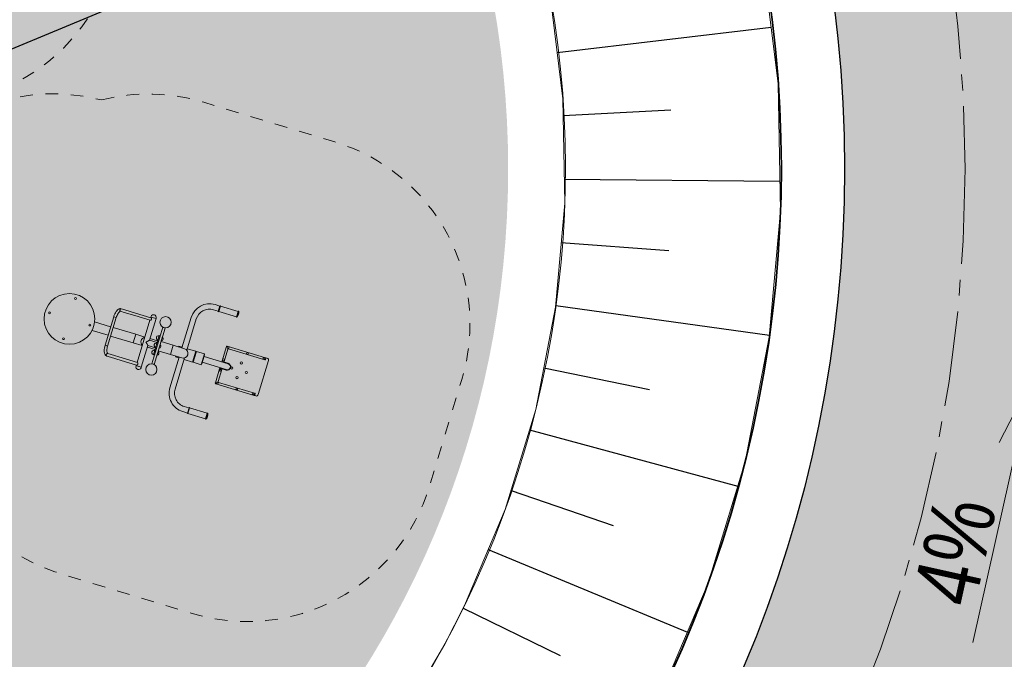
# Model space of a CAD drawing. Header units: metres. Extents: x 0 to 5465380, y 0 to 5925815.
# Tile 68 of 141: x 5463926 to 5463934, y 5925586 to 5925591. Entities that reach past the tile are written whole.
import ezdxf

# ---------------------------------------------------------------- set-up
doc = ezdxf.new("R2010")
doc.units = ezdxf.units.M
doc.linetypes.add('CENTER2', pattern=[1.125, 0.75, -0.125, 0.125, -0.125])
doc.linetypes.add('Dashed', pattern=[0.2, 0.1, -0.1])
for name, color, linetype, lineweight in [('$DR - obrzeże 8x30', 34, 'Continuous', 30), ('$DR - osie ścieżek', 7, 'CENTER2', 15), ('$DR - spadki nawierzchni', 250, 'Continuous', 0), ('$DR - wyp. chodnik', 44, 'Continuous', 5), ('$DR - zał. arch.', 7, 'Continuous', 13), ('0_Nr_Pióra__237', 53, 'Continuous', 50), ('strefa_simba_Nr_Pióra__141', 7, 'Continuous', 0), ('urzadzenie_simba_Nr_Pióra__141', 7, 'Continuous', 0)]:
    doc.layers.add(name, color=color, linetype=linetype, lineweight=lineweight)
for name, color, linetype in [('$DR - rzędne', 1, 'Continuous'), ('$DR - wymiary', 7, 'Continuous'), ('AecObjExplode_rys 1_Vport_D5A', 7, 'Continuous'), ('AecObjExplode_rys 3_Vport_DDD', 7, 'Continuous'), ('AecObjExplode_rys 4_Vport_E22', 7, 'Continuous'), ('C-DROGI-KORYTARZE', 7, 'Continuous'), ('C-DZIALKI', 5, 'Continuous')]:
    doc.layers.add(name, color=color, linetype=linetype)
doc.styles.add('ARIAL 2', font='ARIALN.TTF')
doc.dimstyles.new('LINIOWY', dxfattribs={"dimtxt": 0.7, "dimasz": 0.3, "dimexe": 0.3, "dimexo": 0, "dimgap": 0.2, "dimtad": 1, "dimzin": 9, "dimdsep": 46, "dimtxsty": 'ARIAL 2', "dimblk": 'OBLIQUE', "dimcen": 0, "dimdle": 0.2, "dimclrd": 7, "dimclre": 7, "dimclrt": 1, "dimadec": 0, "dimazin": 0, "dimtfac": 1, "dimtofl": 0, "dimtmove": 1, "dimatfit": 3, "dimldrblk": 'OBLIQUE', "dimfxl": 0.3, "dimfxlon": 1, "dimtolj": 1, "dimtzin": 1, "dimarcsym": 0})

# ---------------------------------------------------------------- blocks, each defined once
blk = doc.blocks.new('świetlica_bezrzecze_PB_PZT oczyszczony')
at = {"layer": '0_Nr_Pióra__237', "linetype": 'Continuous'}
blk.add_hatch(color=256, dxfattribs=at).paths.add_polyline_path([(5463915.3526, 5925589.9682, 1), (5463930.1526, 5925589.9682, 1)], flags=0)
at = {"layer": 'strefa_simba_Nr_Pióra__141', "linetype": 'Dashed', "flags": 128}
for points in [[(5463927.7398, 5925592.9171, -0.108323), (5463927.535, 5925592.3082), (5463926.8762, 5925591.2098, -0.414214), (5463924.8183, 5925590.6949), (5463924.2033, 5925591.0638, -0.414214), (5463923.6885, 5925593.1217), (5463924.3472, 5925594.2201, -0.108323), (5463924.788, 5925594.6875)], [(5463925.951, 5925587.2108, -0.403195), (5463925.004, 5925589.0637), (5463925.1344, 5925589.4944, -0.403195), (5463926.9503, 5925590.5107)], [(5463926.9503, 5925590.5107, -0.136693), (5463927.7552, 5925590.4927), (5463928.7864, 5925590.1804, -0.414214), (5463929.7873, 5925588.31), (5463929.5322, 5925587.4678, -0.414214), (5463927.6618, 5925586.4669), (5463926.6306, 5925586.7792, -0.136693), (5463925.951, 5925587.2108)]]:
    blk.add_lwpolyline(points, format="xyb", dxfattribs=at)
at = {"layer": 'urzadzenie_simba_Nr_Pióra__141', "linetype": 'Continuous'}
for p, q in [((5463927.0987, 5925588.8463), (5463927.1262, 5925588.8379)), ((5463927.1048, 5925588.8664), (5463927.1323, 5925588.858)), ((5463927.2117, 5925588.8121), (5463927.1262, 5925588.8379)), ((5463927.1323, 5925588.858), (5463927.2177, 5925588.8322)), ((5463927.8687, 5925588.8471), (5463927.8314, 5925588.8584)), ((5463927.8809, 5925588.8873), (5463927.8435, 5925588.8986)), ((5463927.8683, 5925588.8457), (5463927.8813, 5925588.8888)), ((5463927.873, 5925588.8442), (5463927.8861, 5925588.8873)), ((5463928.0118, 5925588.8022), (5463927.873, 5925588.8442)), ((5463928.0249, 5925588.8453), (5463927.8861, 5925588.8873)), ((5463928.0118, 5925588.8022), (5463928.0249, 5925588.8453)), ((5463928.0166, 5925588.8008), (5463928.0296, 5925588.8438)), ((5463926.8949, 5925588.7628), (5463927.0209, 5925588.7246)), ((5463927.0448, 5925588.8036), (5463926.9767, 5925588.5786)), ((5463927.0649, 5925588.7975), (5463926.9968, 5925588.5726)), ((5463927.0448, 5925588.8036), (5463927.0458, 5925588.8033)), ((5463927.0548, 5925588.8005), (5463927.0448, 5925588.8036)), ((5463927.0458, 5925588.8033), (5463927.0649, 5925588.7975)), ((5463927.0649, 5925588.7975), (5463927.0548, 5925588.8005)), ((5463927.2117, 5925588.8121), (5463927.3325, 5925588.7755)), ((5463927.2177, 5925588.8322), (5463927.3386, 5925588.7956)), ((5463927.3305, 5925588.7761), (5463927.2296, 5925588.443)), ((5463927.3305, 5925588.7761), (5463927.2296, 5925588.443)), ((5463927.3782, 5925588.7888), (5463927.3264, 5925588.6177)), ((5463927.3782, 5925588.7888), (5463927.3264, 5925588.6177)), ((5463927.338, 5925588.801), (5463927.3365, 5925588.7962)), ((5463927.338, 5925588.801), (5463927.3365, 5925588.7962)), ((5463927.3394, 5925588.8058), (5463927.338, 5925588.801)), ((5463927.3782, 5925588.7888), (5463927.338, 5925588.801)), ((5463927.3581, 5925588.7949), (5463927.338, 5925588.801)), ((5463927.3581, 5925588.7949), (5463927.338, 5925588.801)), ((5463927.3782, 5925588.7888), (5463927.3581, 5925588.7949)), ((5463927.3782, 5925588.7888), (5463927.3581, 5925588.7949)), ((5463927.3796, 5925588.7936), (5463927.3782, 5925588.7888)), ((5463927.6553, 5925588.7979), (5463927.5825, 5925588.5577)), ((5463927.6954, 5925588.7857), (5463927.6209, 5925588.5394)), ((5463926.8746, 5925588.6958), (5463927.0006, 5925588.6576)), ((5463927.041, 5925588.7185), (5463927.2184, 5925588.6648)), ((5463927.4316, 5925588.7204), (5463927.3447, 5925588.4332)), ((5463927.4508, 5925588.7146), (5463927.3638, 5925588.4274)), ((5463927.4508, 5925588.7146), (5463927.4316, 5925588.7204)), ((5463927.0207, 5925588.6515), (5463927.1981, 5925588.5978)), ((5463927.1981, 5925588.5978), (5463927.2184, 5925588.6648)), ((5463927.2184, 5925588.6648), (5463927.1981, 5925588.5978)), ((5463927.2902, 5925588.6431), (5463927.2184, 5925588.6648)), ((5463927.301, 5925588.6062), (5463927.2993, 5925588.6007)), ((5463927.3867, 5925588.5994), (5463927.3264, 5925588.6177)), ((5463927.3304, 5925588.6309), (5463927.3907, 5925588.6126)), ((5463927.3573, 5925588.5026), (5463927.4037, 5925588.6557)), ((5463927.4114, 5925588.6534), (5463927.365, 5925588.5002)), ((5463927.365, 5925588.5002), (5463927.4114, 5925588.6534)), ((5463927.3841, 5925588.4944), (5463927.4305, 5925588.6476)), ((5463927.4305, 5925588.6476), (5463927.3841, 5925588.4944)), ((5463927.4114, 5925588.6534), (5463927.4037, 5925588.6557)), ((5463927.514, 5925588.5784), (5463927.4183, 5925588.6074)), ((5463926.9767, 5925588.5786), (5463926.9777, 5925588.5784)), ((5463926.9767, 5925588.5786), (5463926.9867, 5925588.5756)), ((5463926.9777, 5925588.5784), (5463926.9968, 5925588.5726)), ((5463926.9867, 5925588.5756), (5463926.9968, 5925588.5726)), ((5463927.1981, 5925588.5978), (5463927.2699, 5925588.5761)), ((5463927.3141, 5925588.5771), (5463927.2623, 5925588.406)), ((5463927.3141, 5925588.5771), (5463927.2623, 5925588.406)), ((5463927.3704, 5925588.5456), (5463927.3101, 5925588.5639)), ((5463927.3744, 5925588.5588), (5463927.3141, 5925588.5771)), ((5463927.492, 5925588.5057), (5463927.3963, 5925588.5346)), ((5463927.514, 5925588.5784), (5463927.492, 5925588.5057)), ((5463927.492, 5925588.5057), (5463927.514, 5925588.5784)), ((5463927.514, 5925588.5784), (5463927.6026, 5925588.5516)), ((5463927.5567, 5925588.5655), (5463927.5585, 5925588.5717)), ((5463927.5585, 5925588.5717), (5463927.5844, 5925588.5639)), ((5463927.6246, 5925588.5517), (5463927.6925, 5925588.5311)), ((5463927.6667, 5925588.4459), (5463927.6925, 5925588.5311)), ((5463927.6715, 5925588.4445), (5463927.6973, 5925588.5297)), ((5463927.6973, 5925588.5297), (5463927.7595, 5925588.5108)), ((5463927.8987, 5925588.4567), (5463927.9326, 5925588.5686)), ((5463927.944, 5925588.5474), (5463927.915, 5925588.4517)), ((5463927.9389, 5925588.572), (5463928.2403, 5925588.4807)), ((5463928.2354, 5925588.4644), (5463927.9502, 5925588.5508)), ((5463926.9918, 5925588.4931), (5463927.0193, 5925588.4848)), ((5463926.9979, 5925588.5132), (5463927.0254, 5925588.5049)), ((5463927.1047, 5925588.4589), (5463927.0193, 5925588.4848)), ((5463927.0254, 5925588.5049), (5463927.1108, 5925588.479)), ((5463927.1047, 5925588.4589), (5463927.2256, 5925588.4223)), ((5463927.1108, 5925588.479), (5463927.2317, 5925588.4424)), ((5463927.365, 5925588.5002), (5463927.3573, 5925588.5026)), ((5463927.4877, 5925588.2447), (5463927.5605, 5925588.4849)), ((5463927.5806, 5925588.4788), (5463927.492, 5925588.5057)), ((5463927.5279, 5925588.2325), (5463927.6025, 5925588.4788)), ((5463927.5327, 5925588.4865), (5463927.5346, 5925588.4927)), ((5463927.5327, 5925588.4865), (5463927.5586, 5925588.4787)), ((5463927.5988, 5925588.4665), (5463927.6667, 5925588.4459)), ((5463927.7337, 5925588.4257), (5463927.7595, 5925588.5108)), ((5463927.7388, 5925588.432), (5463927.7495, 5925588.4674)), ((5463927.7495, 5925588.4674), (5463927.7602, 5925588.5028)), ((5463927.9459, 5925588.433), (5463927.7565, 5925588.4903)), ((5463927.8987, 5925588.4567), (5463927.8961, 5925588.4481)), ((5463927.9088, 5925588.4484), (5463927.9021, 5925588.4504)), ((5463927.947, 5925588.4368), (5463927.9088, 5925588.4484)), ((5463928.2647, 5925588.4576), (5463928.1836, 5925588.1897)), ((5463928.2403, 5925588.4807), (5463928.2547, 5925588.4763)), ((5463928.2437, 5925588.4744), (5463928.2417, 5925588.4677)), ((5463927.2221, 5925588.4181), (5463927.2206, 5925588.4134)), ((5463927.2235, 5925588.4229), (5463927.2221, 5925588.4181)), ((5463927.2235, 5925588.4229), (5463927.2221, 5925588.4181)), ((5463927.2221, 5925588.4181), (5463927.2623, 5925588.406)), ((5463927.2221, 5925588.4181), (5463927.2422, 5925588.4121)), ((5463927.2221, 5925588.4181), (5463927.2422, 5925588.4121)), ((5463927.2422, 5925588.4121), (5463927.2623, 5925588.406)), ((5463927.2422, 5925588.4121), (5463927.2623, 5925588.406)), ((5463927.2623, 5925588.406), (5463927.2608, 5925588.4012)), ((5463927.3638, 5925588.4274), (5463927.3447, 5925588.4332)), ((5463927.6715, 5925588.4445), (5463927.7337, 5925588.4257)), ((5463927.932, 5925588.387), (5463927.7425, 5925588.4444)), ((5463927.8457, 5925588.2815), (5463927.8796, 5925588.3935)), ((5463927.8959, 5925588.3886), (5463927.8669, 5925588.2929)), ((5463927.8822, 5925588.4021), (5463927.8796, 5925588.3935)), ((5463927.8858, 5925588.3968), (5463927.8925, 5925588.3948)), ((5463927.8925, 5925588.3948), (5463927.9308, 5925588.3832)), ((5463928.1505, 5925588.184), (5463927.849, 5925588.2753)), ((5463927.8702, 5925588.2866), (5463928.1554, 5925588.2003)), ((5463928.1649, 5925588.1796), (5463928.1505, 5925588.184)), ((5463928.1588, 5925588.194), (5463928.1567, 5925588.1873)), ((5463927.638, 5925588.0853), (5463927.6007, 5925588.0966)), ((5463927.6254, 5925588.0437), (5463927.6384, 5925588.0867)), ((5463927.6302, 5925588.0422), (5463927.6432, 5925588.0853)), ((5463927.782, 5925588.0433), (5463927.6432, 5925588.0853)), ((5463927.6258, 5925588.0451), (5463927.5885, 5925588.0564)), ((5463927.7689, 5925588.0002), (5463927.6302, 5925588.0422)), ((5463927.7689, 5925588.0002), (5463927.782, 5925588.0433)), ((5463927.7737, 5925587.9987), (5463927.7868, 5925588.0418))]:
    blk.add_line(p, q, dxfattribs=at)
for centre, radius in [((5463926.6963, 5925588.7863), 0.2), ((5463926.7447, 5925588.9462), 0.00737), ((5463926.5403, 5925588.8336), 0.00737), ((5463927.4541, 5925588.7601), 0.0445), ((5463926.8561, 5925588.7379), 0.00737), ((5463926.649, 5925588.6303), 0.00737), ((5463927.946, 5925588.5609), 0.00712), ((5463927.9098, 5925588.4638), 0.00712), ((5463928.0991, 5925588.5146), 0.00712), ((5463928.2283, 5925588.4754), 0.00712), ((5463927.3414, 5925588.3878), 0.0445), ((5463927.8848, 5925588.3815), 0.00712), ((5463927.9753, 5925588.399), 0.0089), ((5463928.0501, 5925588.439), 0.0089), ((5463928.0901, 5925588.3642), 0.0089), ((5463928.0153, 5925588.3242), 0.0089), ((5463927.8611, 5925588.2805), 0.00712), ((5463928.0142, 5925588.2342), 0.00712), ((5463928.144, 5925588.1948), 0.00712)]:
    blk.add_circle(centre, radius, dxfattribs=at)
for centre, radius, start, end in [((5463927.7998, 5925588.7541), 0.151, 73.1517, 163.1517), ((5463927.7998, 5925588.7541), 0.109, 73.1517, 163.1517), ((5463927.8706, 5925588.845), 0.0025, 163.1517, 343.1517), ((5463927.8837, 5925588.888), 0.0025, 343.1517, 163.1517), ((5463927.9771, 5925588.8363), 0.0531, 318.09408, 8.20931), ((5463928.0273, 5925588.8446), 0.0025, 343.1517, 163.1517), ((5463927.3592, 5925588.7987), 0.021, 345.94606, 160.35733), ((5463928.0142, 5925588.8015), 0.0025, 163.1517, 343.1517), ((5463927.2944, 5925588.6052), 0.035, 98.52863, 227.77476), ((5463927.2944, 5925588.6052), 0.035, 163.1517, 227.77476), ((5463927.2944, 5925588.6052), 0.035, 98.52863, 163.1517), ((5463927.3979, 5925588.6365), 0.0175, 73.1517, 253.1517), ((5463927.418, 5925588.6305), 0.0175, 276.72987, 49.57352), ((5463927.3631, 5925588.5217), 0.0175, 73.1517, 253.1517), ((5463927.3805, 5925588.5791), 0.0175, 73.1517, 253.1517), ((5463927.3832, 5925588.5156), 0.0175, 276.72987, 49.57352), ((5463927.4006, 5925588.573), 0.0175, 276.72987, 49.57352), ((5463927.5564, 5925588.5645), 0.003, 73.1517, 143.68047), ((5463927.5916, 5925588.5152), 0.038, 253.1517, 73.1517), ((5463927.5916, 5925588.5152), 0.038, 343.1517, 73.1517), ((5463927.9374, 5925588.5672), 0.005, 73.1517, 163.1517), ((5463927.9488, 5925588.546), 0.005, 73.1517, 163.1517), ((5463927.5349, 5925588.4937), 0.003, 182.62292, 253.1517), ((5463927.5916, 5925588.5152), 0.038, 253.1517, 343.1517), ((5463927.7574, 5925588.5037), 0.003, 343.1517, 73.1517), ((5463927.9035, 5925588.4552), 0.005, 163.1517, 253.1517), ((5463927.9102, 5925588.4532), 0.005, 253.1517, 343.1517), ((5463928.2369, 5925588.4692), 0.005, 253.1517, 343.1517), ((5463928.2389, 5925588.4759), 0.005, 343.1517, 73.1517), ((5463928.2504, 5925588.462), 0.015, 343.1517, 73.1517), ((5463927.241, 5925588.4082), 0.021, 165.94606, 340.35733), ((5463927.7359, 5925588.4328), 0.003, 253.1517, 343.1517), ((5463927.8844, 5925588.3921), 0.005, 73.1517, 163.1517), ((5463927.8911, 5925588.39), 0.005, 343.1517, 73.1517), ((5463927.9389, 5925588.41), 0.028, 253.1517, 73.1517), ((5463927.6322, 5925588.2009), 0.151, 163.1517, 253.1517), ((5463927.6322, 5925588.2009), 0.109, 163.1517, 253.1517), ((5463927.8505, 5925588.2801), 0.005, 163.1517, 253.1517), ((5463927.8717, 5925588.2914), 0.005, 163.1517, 253.1517), ((5463928.1519, 5925588.1888), 0.005, 253.1517, 343.1517), ((5463928.154, 5925588.1955), 0.005, 343.1517, 73.1517), ((5463928.1692, 5925588.194), 0.015, 253.1517, 343.1517), ((5463927.6408, 5925588.086), 0.0025, 343.1517, 163.1517), ((5463927.6278, 5925588.0429), 0.0025, 163.1517, 343.1517), ((5463927.7713, 5925587.9995), 0.0025, 163.1517, 343.1517), ((5463927.7342, 5925588.0342), 0.0531, 318.09408, 8.20931), ((5463927.7844, 5925588.0425), 0.0025, 343.1517, 163.1517)]:
    blk.add_arc(centre, radius, start, end, dxfattribs=at)
for centre, major_axis, ratio, start_param, end_param in [((5463927.1018, 5925588.8563), (-0.003, -0.01), 0.903246, 4.712389, 6.283185), ((5463927.1018, 5925588.8563), (-0.003, -0.01), 0.903363, 4.712389, 6.283185), ((5463927.1018, 5925588.8563), (-0.003, -0.01), 0.903246, 3.141593, 4.712389), ((5463927.1018, 5925588.8563), (-0.003, -0.01), 0.903363, 3.141593, 4.712389), ((5463926.9948, 5925588.5031), (0.003, 0.01), 0.903246, 1.570796, 3.141593), ((5463926.9948, 5925588.5031), (-0.003, -0.01), 0.903363, 4.712389, 6.283185), ((5463926.9948, 5925588.5031), (0.003, 0.01), 0.903246, 6.283185, 7.853982), ((5463926.9948, 5925588.5031), (-0.003, -0.01), 0.903363, 3.141593, 4.712389), ((5463927.9389, 5925588.41), (-0.0244, 0.0074), 0.939693, 1.570796, 3.141593), ((5463927.9389, 5925588.41), (-0.0244, 0.0074), 0.939693, 3.141593, 4.712389)]:
    blk.add_ellipse(centre, major_axis=major_axis, ratio=ratio, start_param=start_param, end_param=end_param, dxfattribs=at)
for points, knots in [([(5463927.1048, 5925588.8664), (5463927.1013, 5925588.8674), (5463927.0975, 5925588.8676), (5463927.094, 5925588.867), (5463927.0897, 5925588.8663), (5463927.0858, 5925588.8646), (5463927.0821, 5925588.8623), (5463927.0775, 5925588.8594), (5463927.0732, 5925588.8556), (5463927.0692, 5925588.8509), (5463927.0652, 5925588.8462), (5463927.0614, 5925588.8408), (5463927.058, 5925588.8348), (5463927.0546, 5925588.8287), (5463927.0515, 5925588.8221), (5463927.0488, 5925588.8152), (5463927.0473, 5925588.8114), (5463927.046, 5925588.8075), (5463927.0448, 5925588.8036)], [0, 0, 0, 0, 1, 1, 1, 2, 2, 2, 3, 3, 3, 4, 4, 4, 5, 5, 5, 6, 6, 6, 6]), ([(5463927.0987, 5925588.8463), (5463927.0983, 5925588.8464), (5463927.0976, 5925588.8465), (5463927.096, 5925588.8459), (5463927.0945, 5925588.8454), (5463927.0925, 5925588.8442), (5463927.0902, 5925588.8423), (5463927.0879, 5925588.8403), (5463927.0854, 5925588.8377), (5463927.0829, 5925588.8344), (5463927.0802, 5925588.831), (5463927.0775, 5925588.8268), (5463927.075, 5925588.8221), (5463927.0723, 5925588.8171), (5463927.0699, 5925588.8117), (5463927.0678, 5925588.806), (5463927.0667, 5925588.8032), (5463927.0658, 5925588.8003), (5463927.0649, 5925588.7975)], [0, 0, 0, 0, 1, 1, 1, 2, 2, 2, 3, 3, 3, 4, 4, 4, 5, 5, 5, 6, 6, 6, 6]), ([(5463927.3325, 5925588.7755), (5463927.3328, 5925588.7754), (5463927.3331, 5925588.7753), (5463927.3335, 5925588.7754), (5463927.3339, 5925588.7754), (5463927.3343, 5925588.7755), (5463927.3348, 5925588.7756), (5463927.3353, 5925588.7758), (5463927.3358, 5925588.776), (5463927.3363, 5925588.7762), (5463927.3368, 5925588.7765), (5463927.3373, 5925588.7768), (5463927.3377, 5925588.7771), (5463927.3382, 5925588.7774), (5463927.3387, 5925588.7778), (5463927.3392, 5925588.7783), (5463927.3397, 5925588.7787), (5463927.3401, 5925588.7792), (5463927.3405, 5925588.7798), (5463927.341, 5925588.7803), (5463927.3413, 5925588.7809), (5463927.3417, 5925588.7815), (5463927.342, 5925588.7821), (5463927.3423, 5925588.7828), (5463927.3424, 5925588.7834)], [0, 0, 0, 0, 1, 1, 1, 2, 2, 2, 3, 3, 3, 4, 4, 4, 5, 5, 5, 6, 6, 6, 7, 7, 7, 8, 8, 8, 8]), ([(5463927.3424, 5925588.7834), (5463927.3426, 5925588.7841), (5463927.3428, 5925588.7848), (5463927.3429, 5925588.7854), (5463927.3429, 5925588.7861), (5463927.3429, 5925588.7868), (5463927.3429, 5925588.7875), (5463927.3428, 5925588.7882), (5463927.3427, 5925588.7889), (5463927.3426, 5925588.7895), (5463927.3424, 5925588.7902), (5463927.3422, 5925588.7908), (5463927.342, 5925588.7913), (5463927.3418, 5925588.7919), (5463927.3416, 5925588.7924), (5463927.3413, 5925588.7929), (5463927.341, 5925588.7933), (5463927.3407, 5925588.7938), (5463927.3404, 5925588.7942), (5463927.3401, 5925588.7945), (5463927.3398, 5925588.7948), (5463927.3395, 5925588.7951), (5463927.3392, 5925588.7953), (5463927.3389, 5925588.7955), (5463927.3386, 5925588.7956)], [0, 0, 0, 0, 1, 1, 1, 2, 2, 2, 3, 3, 3, 4, 4, 4, 5, 5, 5, 6, 6, 6, 7, 7, 7, 8, 8, 8, 8]), ([(5463927.3264, 5925588.6177), (5463927.3264, 5925588.6177), (5463927.3263, 5925588.6176), (5463927.3262, 5925588.6176), (5463927.3261, 5925588.6175), (5463927.326, 5925588.6175), (5463927.3258, 5925588.6174), (5463927.3256, 5925588.6173), (5463927.3254, 5925588.6172), (5463927.3251, 5925588.617), (5463927.3248, 5925588.6169), (5463927.3245, 5925588.6167), (5463927.3242, 5925588.6165), (5463927.3238, 5925588.6163), (5463927.3235, 5925588.6161), (5463927.323, 5925588.6159), (5463927.3226, 5925588.6157), (5463927.3222, 5925588.6155), (5463927.3217, 5925588.6152), (5463927.3208, 5925588.6147), (5463927.3198, 5925588.6142), (5463927.3187, 5925588.6136), (5463927.3181, 5925588.6133), (5463927.3174, 5925588.6129), (5463927.3166, 5925588.6126), (5463927.3159, 5925588.6122), (5463927.3152, 5925588.6118), (5463927.3144, 5925588.6114), (5463927.3137, 5925588.611), (5463927.3129, 5925588.6106), (5463927.3122, 5925588.6103), (5463927.3114, 5925588.6099), (5463927.3106, 5925588.6095), (5463927.3099, 5925588.6091), (5463927.3091, 5925588.6087), (5463927.3084, 5925588.6084), (5463927.3076, 5925588.608), (5463927.3069, 5925588.6077), (5463927.3061, 5925588.6073), (5463927.3054, 5925588.6071), (5463927.3051, 5925588.6069), (5463927.3047, 5925588.6068), (5463927.3044, 5925588.6066), (5463927.304, 5925588.6065), (5463927.3037, 5925588.6064), (5463927.3033, 5925588.6063), (5463927.3031, 5925588.6063), (5463927.3029, 5925588.6062), (5463927.3027, 5925588.6062), (5463927.3026, 5925588.6062), (5463927.3024, 5925588.6061), (5463927.3022, 5925588.6061), (5463927.302, 5925588.6061), (5463927.3018, 5925588.6061), (5463927.3016, 5925588.6061), (5463927.3014, 5925588.6061), (5463927.3012, 5925588.6062), (5463927.301, 5925588.6062)], [0, 0, 0, 0, 1, 1, 1, 2, 2, 2, 3, 3, 3, 4, 4, 4, 5, 5, 5, 6, 6, 6, 7, 7, 7, 8, 8, 8, 9, 9, 9, 10, 10, 10, 11, 11, 11, 12, 12, 12, 13, 13, 13, 14, 14, 14, 15, 15, 15, 16, 16, 16, 17, 17, 17, 18, 18, 18, 19, 19, 19, 19]), ([(5463926.9767, 5925588.5786), (5463926.9745, 5925588.5715), (5463926.9728, 5925588.5642), (5463926.9717, 5925588.557), (5463926.9706, 5925588.5498), (5463926.97, 5925588.5428), (5463926.9701, 5925588.5362), (5463926.9701, 5925588.5296), (5463926.9708, 5925588.5234), (5463926.9722, 5925588.5178), (5463926.9735, 5925588.5122), (5463926.9756, 5925588.507), (5463926.9788, 5925588.5027), (5463926.9817, 5925588.4987), (5463926.9857, 5925588.4953), (5463926.9906, 5925588.4935), (5463926.991, 5925588.4934), (5463926.9914, 5925588.4932), (5463926.9918, 5925588.4931)], [0, 0, 0, 0, 1, 1, 1, 2, 2, 2, 3, 3, 3, 4, 4, 4, 5, 5, 5, 6, 6, 6, 6]), ([(5463926.9968, 5925588.5726), (5463926.995, 5925588.5665), (5463926.9935, 5925588.5604), (5463926.9926, 5925588.5545), (5463926.9916, 5925588.5486), (5463926.9911, 5925588.5429), (5463926.9911, 5925588.5378), (5463926.991, 5925588.5328), (5463926.9914, 5925588.5283), (5463926.9921, 5925588.5247), (5463926.9928, 5925588.5212), (5463926.9938, 5925588.5185), (5463926.9948, 5925588.5166), (5463926.9957, 5925588.5149), (5463926.9966, 5925588.514), (5463926.9971, 5925588.5136), (5463926.9975, 5925588.5133), (5463926.9977, 5925588.5133), (5463926.9979, 5925588.5132)], [0, 0, 0, 0, 1, 1, 1, 2, 2, 2, 3, 3, 3, 4, 4, 4, 5, 5, 5, 6, 6, 6, 6]), ([(5463927.2993, 5925588.6007), (5463927.2995, 5925588.6006), (5463927.2997, 5925588.6005), (5463927.2999, 5925588.6004), (5463927.3001, 5925588.6003), (5463927.3002, 5925588.6002), (5463927.3004, 5925588.6001), (5463927.3005, 5925588.6), (5463927.3007, 5925588.5999), (5463927.3008, 5925588.5997), (5463927.3009, 5925588.5996), (5463927.3011, 5925588.5995), (5463927.3012, 5925588.5993), (5463927.3014, 5925588.5991), (5463927.3017, 5925588.5988), (5463927.3019, 5925588.5985), (5463927.3021, 5925588.5982), (5463927.3023, 5925588.5979), (5463927.3025, 5925588.5975), (5463927.303, 5925588.5969), (5463927.3034, 5925588.5962), (5463927.3038, 5925588.5955), (5463927.3043, 5925588.5948), (5463927.3047, 5925588.5941), (5463927.3051, 5925588.5934), (5463927.3055, 5925588.5926), (5463927.306, 5925588.5919), (5463927.3064, 5925588.5911), (5463927.3068, 5925588.5904), (5463927.3072, 5925588.5896), (5463927.3076, 5925588.5889), (5463927.308, 5925588.5882), (5463927.3084, 5925588.5874), (5463927.3088, 5925588.5867), (5463927.3092, 5925588.586), (5463927.3096, 5925588.5853), (5463927.3099, 5925588.5847), (5463927.3105, 5925588.5836), (5463927.3111, 5925588.5826), (5463927.3116, 5925588.5817), (5463927.3118, 5925588.5812), (5463927.3121, 5925588.5808), (5463927.3123, 5925588.5804), (5463927.3125, 5925588.58), (5463927.3127, 5925588.5796), (5463927.3129, 5925588.5793), (5463927.3131, 5925588.5789), (5463927.3133, 5925588.5786), (5463927.3134, 5925588.5783), (5463927.3136, 5925588.5781), (5463927.3137, 5925588.5778), (5463927.3138, 5925588.5776), (5463927.3139, 5925588.5775), (5463927.314, 5925588.5773), (5463927.314, 5925588.5772), (5463927.3141, 5925588.5771), (5463927.3141, 5925588.5771), (5463927.3141, 5925588.5771)], [0, 0, 0, 0, 1, 1, 1, 2, 2, 2, 3, 3, 3, 4, 4, 4, 5, 5, 5, 6, 6, 6, 7, 7, 7, 8, 8, 8, 9, 9, 9, 10, 10, 10, 11, 11, 11, 12, 12, 12, 13, 13, 13, 14, 14, 14, 15, 15, 15, 16, 16, 16, 17, 17, 17, 18, 18, 18, 19, 19, 19, 19]), ([(5463927.2256, 5925588.4223), (5463927.2259, 5925588.4222), (5463927.2262, 5925588.4222), (5463927.2266, 5925588.4222), (5463927.227, 5925588.4222), (5463927.2274, 5925588.4223), (5463927.2279, 5925588.4225), (5463927.2283, 5925588.4226), (5463927.2288, 5925588.4228), (5463927.2293, 5925588.4231), (5463927.2298, 5925588.4233), (5463927.2303, 5925588.4236), (5463927.2308, 5925588.4239), (5463927.2313, 5925588.4243), (5463927.2317, 5925588.4247), (5463927.2322, 5925588.4251), (5463927.2327, 5925588.4256), (5463927.2332, 5925588.4261), (5463927.2336, 5925588.4266), (5463927.234, 5925588.4272), (5463927.2344, 5925588.4277), (5463927.2347, 5925588.4284), (5463927.235, 5925588.429), (5463927.2353, 5925588.4296), (5463927.2355, 5925588.4303)], [0, 0, 0, 0, 1, 1, 1, 2, 2, 2, 3, 3, 3, 4, 4, 4, 5, 5, 5, 6, 6, 6, 7, 7, 7, 8, 8, 8, 8]), ([(5463927.2355, 5925588.4303), (5463927.2357, 5925588.4309), (5463927.2358, 5925588.4316), (5463927.2359, 5925588.4323), (5463927.236, 5925588.433), (5463927.236, 5925588.4337), (5463927.2359, 5925588.4344), (5463927.2359, 5925588.4351), (5463927.2358, 5925588.4357), (5463927.2356, 5925588.4364), (5463927.2355, 5925588.437), (5463927.2353, 5925588.4376), (5463927.2351, 5925588.4381), (5463927.2349, 5925588.4387), (5463927.2346, 5925588.4392), (5463927.2343, 5925588.4397), (5463927.2341, 5925588.4402), (5463927.2338, 5925588.4406), (5463927.2335, 5925588.441), (5463927.2332, 5925588.4414), (5463927.2329, 5925588.4417), (5463927.2325, 5925588.4419), (5463927.2322, 5925588.4422), (5463927.2319, 5925588.4423), (5463927.2317, 5925588.4424)], [0, 0, 0, 0, 1, 1, 1, 2, 2, 2, 3, 3, 3, 4, 4, 4, 5, 5, 5, 6, 6, 6, 7, 7, 7, 8, 8, 8, 8])]:
    blk.add_open_spline(points, degree=3, knots=knots, dxfattribs=at)
blk = doc.blocks.new('_OBLIQUE')
at = {"color": 0, "linetype": 'ByBlock'}
blk.add_line((-0.5, -0.5), (0.5, 0.5), dxfattribs=at)
blk = doc.blocks.new('*D24')
at = {"layer": '$DR - wymiary', "color": 7, "lineweight": -2, "transparency": 16777216}
for p, q in [((5463932.2806, 5925593.1651), (5463932.0702, 5925593.6692)), ((5463913.4759, 5925585.5854), (5463932.3703, 5925593.4694)), ((5463913.5449, 5925585.9393), (5463913.776, 5925585.3856))]:
    blk.add_line(p, q, dxfattribs=at)
at = {"layer": 'Defpoints', "color": 0, "transparency": 16777216}
for p in [(5463932.1857, 5925593.3924), (5463932.2806, 5925593.1651), (5463913.5325, 5925585.969)]:
    blk.add_point(p, dxfattribs=at)
at = {"layer": '$DR - wymiary', "color": 7, "lineweight": -2, "transparency": 16777216, "xscale": 0.3, "yscale": 0.3, "zscale": 0.3}
for p, rotation in [((5463932.1857, 5925593.3924), 22.6490007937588), ((5463913.6605, 5925585.6624), 202.6490007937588)]:
    blk.add_blockref('_OBLIQUE', p, dxfattribs=dict(at, rotation=rotation))
at = {"layer": '$DR - wymiary', "color": 1, "transparency": 16777216, "insert": (5463922.7084, 5925590.0418), "char_height": 0.7, "attachment_point": 5, "rotation": 22.649, "style": 'ARIAL 2'}
blk.add_mtext('\\A1;20.1', dxfattribs=at)
blk = doc.blocks.new('*D137')
at = {"layer": '$DR - wymiary', "color": 7, "lineweight": -2, "transparency": 16777216}
blk.add_line((5463958.7238, 5925585.3824), (5463964.9297, 5925585.3824), dxfattribs=at)
at = {"layer": 'Defpoints', "color": 0, "transparency": 16777216}
for p in [(5463958.7238, 5925585.3824), (5463960.5612, 5925585.3824), (0, 0)]:
    blk.add_point(p, dxfattribs=at)
at = {"layer": '$DR - wymiary', "color": 1, "transparency": 16777216, "insert": (5463962.8454, 5925585.9398), "char_height": 0.7, "attachment_point": 5, "style": 'ARIAL 2'}
blk.add_mtext('\\A1;5925585.38', dxfattribs=at)
blk = doc.blocks.new('*D138')
at = {"layer": '$DR - wymiary', "color": 7, "lineweight": -2, "transparency": 16777216}
blk.add_line((5463958.7238, 5925585.3824), (5463958.7238, 5925592.1312), dxfattribs=at)
at = {"layer": 'Defpoints', "color": 0, "transparency": 16777216}
for p in [(5463958.7238, 5925587.769), (5463958.7238, 5925585.3824), (0, 0)]:
    blk.add_point(p, dxfattribs=at)
at = {"layer": '$DR - wymiary', "color": 1, "transparency": 16777216, "insert": (5463958.1664, 5925590.0501), "char_height": 0.7, "attachment_point": 5, "rotation": 90, "style": 'ARIAL 2'}
blk.add_mtext('\\A1;5463958.72', dxfattribs=at)
blk = doc.blocks.new('AecObjExplode_rys 1_Vport_D5A')
at = {"layer": 'C-DROGI-KORYTARZE', "color": 92, "linetype": 'Continuous', "lineweight": 9}
for p, q in [((5463932.157, 5925591.6295), (5463932.2791, 5925590.6374)), ((5463930.4829, 5925591.3338), (5463930.5833, 5925590.5183)), ((5463932.2791, 5925590.6374), (5463932.2969, 5925589.638)), ((5463930.5833, 5925590.5183), (5463930.5979, 5925589.6968)), ((5463930.5979, 5925589.6968), (5463930.5265, 5925588.8783)), ((5463932.2969, 5925589.638), (5463932.2101, 5925588.6423)), ((5463930.5265, 5925588.8783), (5463930.3701, 5925588.0717)), ((5463932.2101, 5925588.6423), (5463932.0197, 5925587.661)), ((5463930.3701, 5925588.0717), (5463930.1301, 5925587.2859)), ((5463932.0197, 5925587.661), (5463931.7278, 5925586.7051)), ((5463930.1301, 5925587.2859), (5463929.8093, 5925586.5295)), ((5463931.7278, 5925586.7051), (5463931.3376, 5925585.7848)), ((5463929.8093, 5925586.5295), (5463929.6528, 5925586.2253)), ((5463929.6528, 5925586.2253), (5463929.4113, 5925585.8108))]:
    blk.add_line(p, q, dxfattribs=at)
at = {"layer": 'C-DROGI-KORYTARZE', "color": 54, "linetype": 'Continuous', "lineweight": -3}
for p, q in [((5463930.5382, 5925590.8847, 44.5), (5463932.2242, 5925591.0832, 44.0778)), ((5463930.5856, 5925590.3875, 44.5), (5463931.4338, 5925590.4329, 44.2929)), ((5463930.5945, 5925589.8876, 44.5), (5463932.2927, 5925589.8701, 44.0962)), ((5463930.571, 5925589.3888, 44.5), (5463931.4176, 5925589.3261, 44.3042)), ((5463930.5276, 5925588.8907, 44.5), (5463932.2114, 5925588.6573, 44.1219)), ((5463930.4337, 5925588.3997, 44.5), (5463931.2654, 5925588.2298, 44.3191)), ((5463930.3216, 5925587.913, 44.5), (5463931.9607, 5925587.4679, 44.1556)), ((5463930.1756, 5925587.4348, 44.5), (5463930.9793, 5925587.1605, 44.3375)), ((5463929.9957, 5925586.9689, 44.5), (5463931.5642, 5925586.3194, 44.1966)), ((5463929.7989, 5925586.5093, 44.5), (5463930.5619, 5925586.1348, 44.3596))]:
    blk.add_line(p, q, dxfattribs=at)
at = {"layer": 'C-DZIALKI', "color": 7, "linetype": 'Continuous', "lineweight": 35}
blk.add_arc((5463922.7526, 5925589.9682), 9.55, 293.19706, 291.99712, dxfattribs=at)
at = {"layer": 'C-DZIALKI', "color": 92, "linetype": 'Continuous', "lineweight": 9}
blk.add_arc((5463922.7526, 5925589.9682), 7.85, 293.32699, 291.86718, dxfattribs=at)
blk = doc.blocks.new('AecObjExplode_rys 4_Vport_E22')
at = {"layer": 'C-DROGI-KORYTARZE', "color": 92, "linetype": 'Continuous', "lineweight": 9}
for p, q in [((5463932.157, 5925591.6295), (5463932.2791, 5925590.6374)), ((5463930.4829, 5925591.3338), (5463930.5833, 5925590.5183)), ((5463932.2791, 5925590.6374), (5463932.2969, 5925589.638)), ((5463930.5833, 5925590.5183), (5463930.5979, 5925589.6968)), ((5463930.5979, 5925589.6968), (5463930.5265, 5925588.8783)), ((5463932.2969, 5925589.638), (5463932.2101, 5925588.6423)), ((5463930.5265, 5925588.8783), (5463930.3701, 5925588.0717)), ((5463932.2101, 5925588.6423), (5463932.0197, 5925587.661)), ((5463930.3701, 5925588.0717), (5463930.1301, 5925587.2859)), ((5463932.0197, 5925587.661), (5463931.7278, 5925586.7051)), ((5463930.1301, 5925587.2859), (5463929.8093, 5925586.5295)), ((5463931.7278, 5925586.7051), (5463931.3376, 5925585.7848)), ((5463929.8093, 5925586.5295), (5463929.6528, 5925586.2253)), ((5463929.6528, 5925586.2253), (5463929.4113, 5925585.8108))]:
    blk.add_line(p, q, dxfattribs=at)
at = {"layer": 'C-DROGI-KORYTARZE', "color": 54, "linetype": 'Continuous', "lineweight": -3}
for p, q in [((5463930.5382, 5925590.8847, 44.5), (5463932.2242, 5925591.0832, 44.0778)), ((5463930.5856, 5925590.3875, 44.5), (5463931.4338, 5925590.4329, 44.2929)), ((5463930.5945, 5925589.8876, 44.5), (5463932.2927, 5925589.8701, 44.0962)), ((5463930.571, 5925589.3888, 44.5), (5463931.4176, 5925589.3261, 44.3042)), ((5463930.5276, 5925588.8907, 44.5), (5463932.2114, 5925588.6573, 44.1219)), ((5463930.4337, 5925588.3997, 44.5), (5463931.2654, 5925588.2298, 44.3191)), ((5463930.3216, 5925587.913, 44.5), (5463931.9607, 5925587.4679, 44.1556)), ((5463930.1756, 5925587.4348, 44.5), (5463930.9793, 5925587.1605, 44.3375)), ((5463929.9957, 5925586.9689, 44.5), (5463931.5642, 5925586.3194, 44.1966)), ((5463929.7989, 5925586.5093, 44.5), (5463930.5619, 5925586.1348, 44.3596))]:
    blk.add_line(p, q, dxfattribs=at)
at = {"layer": 'C-DZIALKI', "color": 7, "linetype": 'Continuous', "lineweight": 35}
blk.add_arc((5463922.7526, 5925589.9682), 9.55, 293.19706, 291.99712, dxfattribs=at)
at = {"layer": 'C-DZIALKI', "color": 92, "linetype": 'Continuous', "lineweight": 9}
blk.add_arc((5463922.7526, 5925589.9682), 7.85, 293.32699, 291.86718, dxfattribs=at)
blk = doc.blocks.new('AecObjExplode_rys 3_Vport_DDD')
at = {"layer": 'C-DROGI-KORYTARZE', "color": 92, "linetype": 'Continuous', "lineweight": 9}
for p, q in [((5463932.157, 5925591.6295), (5463932.2791, 5925590.6374)), ((5463930.4829, 5925591.3338), (5463930.5833, 5925590.5183)), ((5463932.2791, 5925590.6374), (5463932.2969, 5925589.638)), ((5463930.5833, 5925590.5183), (5463930.5979, 5925589.6968)), ((5463930.5979, 5925589.6968), (5463930.5265, 5925588.8783)), ((5463932.2969, 5925589.638), (5463932.2101, 5925588.6423)), ((5463930.5265, 5925588.8783), (5463930.3701, 5925588.0717)), ((5463932.2101, 5925588.6423), (5463932.0197, 5925587.661)), ((5463930.3701, 5925588.0717), (5463930.1301, 5925587.2859)), ((5463932.0197, 5925587.661), (5463931.7278, 5925586.7051)), ((5463930.1301, 5925587.2859), (5463929.8093, 5925586.5295)), ((5463931.7278, 5925586.7051), (5463931.3376, 5925585.7848)), ((5463929.8093, 5925586.5295), (5463929.6528, 5925586.2253)), ((5463929.6528, 5925586.2253), (5463929.4113, 5925585.8108))]:
    blk.add_line(p, q, dxfattribs=at)
at = {"layer": 'C-DROGI-KORYTARZE', "color": 54, "linetype": 'Continuous', "lineweight": -3}
for p, q in [((5463930.5382, 5925590.8847, 44.5), (5463932.2242, 5925591.0832, 44.0778)), ((5463930.5856, 5925590.3875, 44.5), (5463931.4338, 5925590.4329, 44.2929)), ((5463930.5945, 5925589.8876, 44.5), (5463932.2927, 5925589.8701, 44.0962)), ((5463930.571, 5925589.3888, 44.5), (5463931.4176, 5925589.3261, 44.3042)), ((5463930.5276, 5925588.8907, 44.5), (5463932.2114, 5925588.6573, 44.1219)), ((5463930.4337, 5925588.3997, 44.5), (5463931.2654, 5925588.2298, 44.3191)), ((5463930.3216, 5925587.913, 44.5), (5463931.9607, 5925587.4679, 44.1556)), ((5463930.1756, 5925587.4348, 44.5), (5463930.9793, 5925587.1605, 44.3375)), ((5463929.9957, 5925586.9689, 44.5), (5463931.5642, 5925586.3194, 44.1966)), ((5463929.7989, 5925586.5093, 44.5), (5463930.5619, 5925586.1348, 44.3596))]:
    blk.add_line(p, q, dxfattribs=at)
at = {"layer": 'C-DZIALKI', "color": 7, "linetype": 'Continuous', "lineweight": 35}
blk.add_arc((5463922.7526, 5925589.9682), 9.55, 293.19706, 291.99712, dxfattribs=at)
at = {"layer": 'C-DZIALKI', "color": 92, "linetype": 'Continuous', "lineweight": 9}
blk.add_arc((5463922.7526, 5925589.9682), 7.85, 293.32699, 291.86718, dxfattribs=at)

msp = doc.modelspace()

# ---------------------------------------------------------------- hatches: boundary and pattern name
at = {"layer": '$DR - wyp. chodnik'}
h = msp.add_hatch(dxfattribs=at)
h.set_pattern_fill('AR-SAND', color=256, scale=0.01)
h.set_pattern_definition([(37.5, (500, 0), (-0.01600031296, 0.48941323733), [0, -0.38608, 0, -0.4318, 0, -0.41275]), (7.5, (500, 0), (0.44952328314, 0.71682510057), [0, -0.20828, 0, -0.34798, 0, -0.13335]), (327.5, (499.6876, 0), (0.790992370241, 0.001437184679), [0, -0.127, 0, -0.4572, 0, -0.5969]), (317.5, (499.6876, 0), (0.76355645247, 0.22292932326), [0, -0.0635, 0, -0.29972, 0, -0.3429])])
h.paths.add_polyline_path([(5463958.8105, 5925573.4327, 1.284126), (5463952.9708, 5925595.8564), (5463945.622, 5925613.6297), (5463944.1434, 5925613.0183), (5463946.3701, 5925607.633, 0.194771), (5463934.3696, 5925592.7698, 0.959366), (5463910.9435, 5925588.1387, 1.531072), (5463902.4059, 5925567.9885), (5463893.5586, 5925564.3062, 0.384254), (5463887.7642, 5925552.0835), (5463862.2308, 5925541.4564), (5463863.153, 5925539.2407), (5463888.6367, 5925549.847), (5463903.6693, 5925513.7282), (5463903.0805, 5925513.225), (5463904.3799, 5925511.7046), (5463904.5952, 5925511.8886), (5463910.657, 5925504.0093), (5463924.3987, 5925502.7172), (5463924.1622, 5925500.2111), (5463926.5516, 5925499.9856), (5463926.7881, 5925502.4925), (5463940.5482, 5925501.1987), (5463939.7585, 5925492.7996), (5463941.7496, 5925492.6117), (5463945.8891, 5925536.6373, 1.642027), (5463958.1775, 5925553.9552)])
h.paths.add_polyline_path([(5463914.3681, 5925570.5842, -0.565703), (5463929.5462, 5925559.3952), (5463926.1293, 5925523.1864), (5463905.587, 5925514.8461), (5463890.146, 5925551.946, -0.414214), (5463894.404, 5925562.2751)], flags=16)
h.paths.add_polyline_path([(5463892.2021, 5925579.9375, -1), (5463912.3021, 5925579.9375, -1)], flags=16)
h.paths.add_polyline_path([(5463910.6214, 5925571.4078, 0.241691), (5463914.0612, 5925581.7668, 0.332), (5463928.1411, 5925579.3021), (5463928.3939, 5925578.8047)], flags=16)
h.paths.add_polyline_path([(5463921.7089, 5925573.6394), (5463929.3936, 5925576.8378), (5463944.8086, 5925546.5095), (5463940.7354, 5925503.1899), (5463926.976, 5925504.4837), (5463932.1653, 5925559.4754, 0.382129)], flags=16)
h.paths.add_polyline_path([(5463912.7026, 5925589.9682, -1), (5463932.8026, 5925589.9682, -1)], flags=16)
h.paths.add_polyline_path([(5463929.8499, 5925580.3541, 0.111618), (5463933.2951, 5925584.3417, 0.375671), (5463956.3742, 5925560.0411), (5463956.1801, 5925554.0683, 0.258572), (5463946.2038, 5925548.1784)], flags=16)
h.paths.add_polyline_path([(5463947.1013, 5925605.8646), (5463951.6024, 5925594.9786, 0.663307), (5463956.8144, 5925573.5859), (5463956.436, 5925561.9438, -0.732242)], flags=16)
h.paths.add_polyline_path([(5463948.6738, 5925585.3824, -1), (5463968.7738, 5925585.3824, -1)], flags=16)
h.paths.add_polyline_path([(5463956.1182, 5925552.1652), (5463955.9232, 5925546.1654, 8.05786), (5463957.9179, 5925545.9676), (5463958.1153, 5925552.043, -20.041857)], flags=16)
h.paths.add_polyline_path([(5463926.1264, 5925521.0267), (5463924.5866, 5925504.7083), (5463911.7112, 5925505.919), (5463906.2857, 5925512.9713)], flags=16)

# ---------------------------------------------------------------- linework, layer by layer
at = {"layer": '$DR - obrzeże 8x30', "flags": 128}
msp.add_lwpolyline([(5463944.1434, 5925613.0183), (5463946.3701, 5925607.633, 0.194771), (5463934.3696, 5925592.7698, 0.959366), (5463910.9435, 5925588.1387, 1.531072), (5463902.4059, 5925567.9885), (5463893.5586, 5925564.3062, 0.384254), (5463887.7642, 5925552.0835), (5463852.9271, 5925537.5843)], format="xyb", dxfattribs=at)
at = {"layer": '$DR - obrzeże 8x30'}
msp.add_circle((5463922.7526, 5925589.9682), 10.05, dxfattribs=at)
at = {"layer": '$DR - osie ścieżek'}
msp.add_circle((5463922.7526, 5925589.9682), 11, dxfattribs=at)
at = {"layer": '$DR - spadki nawierzchni', "flags": 128}
msp.add_lwpolyline([(5463933.8147, 5925586.2365), (5463934.2753, 5925588.3066), (5463934.0221, 5925587.8123)], dxfattribs=at)

# ---------------------------------------------------------------- block references
at = {"layer": '$DR - zał. arch.'}
msp.add_blockref('świetlica_bezrzecze_PB_PZT oczyszczony', (0, 0), dxfattribs=at)
at = {"layer": 'AecObjExplode_rys 1_Vport_D5A'}
msp.add_blockref('AecObjExplode_rys 1_Vport_D5A', (0, 0), dxfattribs=at)
at = {"layer": 'AecObjExplode_rys 3_Vport_DDD'}
msp.add_blockref('AecObjExplode_rys 3_Vport_DDD', (0, 0), dxfattribs=at)
at = {"layer": 'AecObjExplode_rys 4_Vport_E22'}
msp.add_blockref('AecObjExplode_rys 4_Vport_E22', (0, 0), dxfattribs=at)

# ---------------------------------------------------------------- texts
at = {"layer": '$DR - rzędne', "color": 1, "insert": (5463933.6721, 5925586.9581), "char_height": 0.5, "attachment_point": 5, "rotation": 77.45485, "style": 'ARIAL 2'}
msp.add_mtext('\\A1;4%', dxfattribs=at)

# ---------------------------------------------------------------- dimensions: what is measured, and where the dimension line sits
at = {"layer": '$DR - wymiary'}
dim = msp.add_linear_dim(base=(5463932.1857, 5925593.3924), p1=(5463913.5325, 5925585.969), p2=(5463932.2806, 5925593.1651), angle=202.649, dimstyle='LINIOWY', override={"dimdec": 1}, dxfattribs=at)
dim.commit()
dim.dimension.update_dxf_attribs({"geometry": '*D24', "text_midpoint": (5463922.7084, 5925590.0418)})
for offset, dtype, picture, middle in [((0, 2.3865630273), 1, '*D138', (5463958.1664347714, 5925590.0500913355)), ((1.837338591, 0), 0, '*D137', (5463962.8454172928, 5925585.9397902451))]:
    dim = msp.add_ordinate_dim(feature_location=(5463958.7238358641, 5925585.3823891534), offset=offset, dtype=dtype, origin=(0, 0), dimstyle='LINIOWY', override={"dimfxlon": 0}, dxfattribs=at)
    dim.commit()
    dim.dimension.update_dxf_attribs({"geometry": picture, "text_midpoint": middle})

doc.saveas('drawing.dxf')
